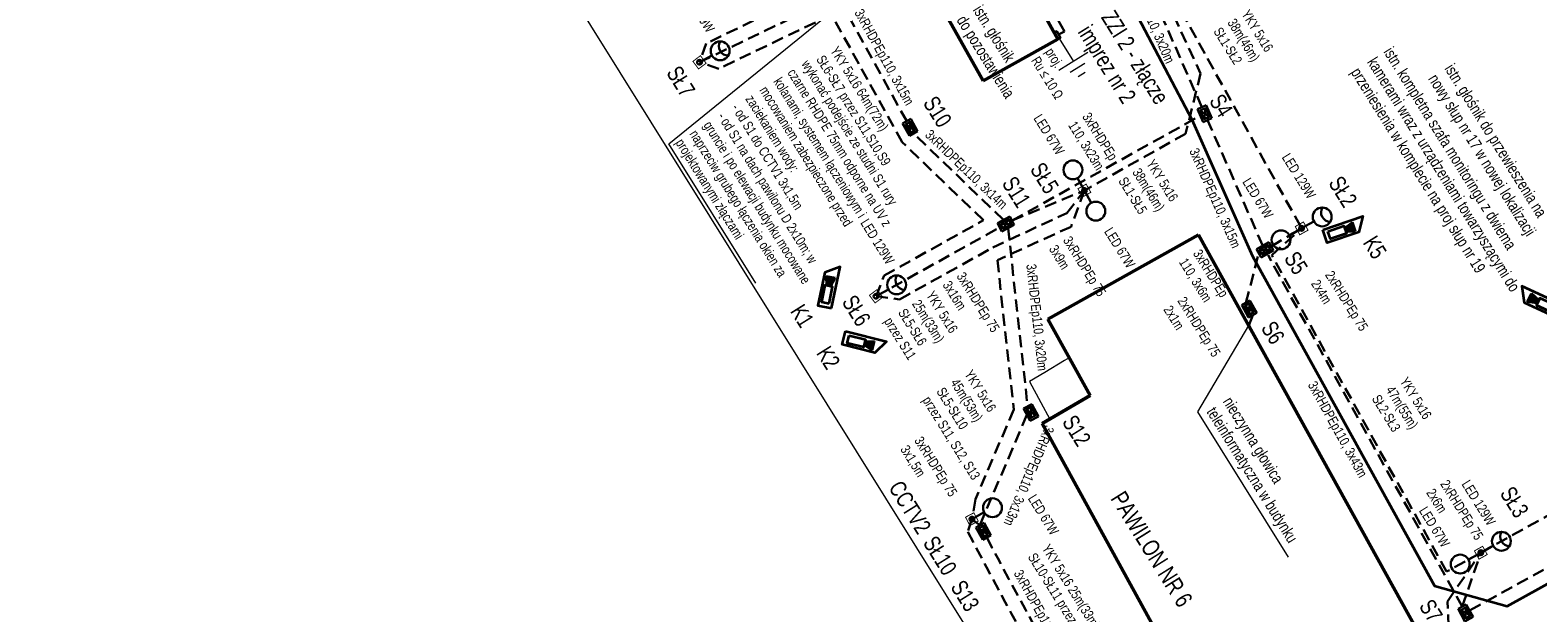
# Model space of a CAD drawing. Header units: metres. Extents: x 0 to 8443948, y 0 to 5887002.
# Tile 202 of 256: x 8442876 to 8443036, y 5886204 to 5886265. Entities that reach past the tile are written whole.
import ezdxf

# ---------------------------------------------------------------- set-up
doc = ezdxf.new("R2010")
doc.units = ezdxf.units.M
doc.header["$MEASUREMENT"] = 0
doc.linetypes.add('1', pattern=[0])
doc.linetypes.add('DASHED', pattern=[19.05, 12.7, -6.35])
for name, color, linetype in [('!STR opis', 7, 'CONTINUOUS'), ('312-budynek ewidencyjny', 253, 'CONTINUOUS'), ('inna budowla', 253, 'CONTINUOUS')]:
    doc.layers.add(name, color=color, linetype=linetype)
doc.layers.add('- ABM', color=200, linetype='CONTINUOUS', lineweight=30)
doc.styles.get("Standard").update_dxf_attribs({"font": 'Working1250', "width": 0.75})
doc.linetypes.add('ZYGZAK', pattern='A,0.0001,-0.2,[131,ltypeshp.shx,S=0.2,R=0,X=-0.2,Y=0],-0.4,[131,ltypeshp.shx,S=0.2,R=180,X=0.2,Y=0],-0.2', length=0.8001)

# ---------------------------------------------------------------- blocks, each defined once
blk = doc.blocks.new('swthy')
at = {"layer": '- ABM', "color": 200, "linetype": 'Continuous', "lineweight": 30}
blk.add_lwpolyline([(8443339.77, 5885829.76), (8443339.77, 5885831.26)], dxfattribs=at)
for centre, radius in [((8443339.77, 5885832.26), 1), ((8443339.77, 5885829.76), 0.25)]:
    blk.add_circle(centre, radius, dxfattribs=at)
blk.add_arc((8443339.77, 5885833.26), 1, 210, 330, dxfattribs=at)
blk = doc.blocks.new('seth')
at = {"layer": '- ABM', "color": 30, "linetype": 'Continuous', "lineweight": 30}
for p, q in [((8442858.42, 5885914.85), (8442858.42, 5885916.35)), ((8442858.42, 5885916.35), (8442859.42, 5885916.35)), ((8442859.42, 5885914.85), (8442859.42, 5885916.35)), ((8442858.42, 5885914.85), (8442859.42, 5885914.85))]:
    blk.add_line(p, q, dxfattribs=at)
blk.add_lwpolyline([(8442858.62, 5885915.1), (8442858.62, 5885916.1), (8442859.22, 5885916.1), (8442859.22, 5885915.1), (8442858.62, 5885915.1), (8442859.22, 5885916.1), (8442858.62, 5885916.1), (8442859.22, 5885915.1)], dxfattribs=at)
blk = doc.blocks.new('60W')
at = {"layer": '- ABM', "color": 200, "linetype": 'Continuous', "lineweight": 30}
blk.add_lwpolyline([(8442637.43, 5886003.89), (8442638.74, 5886004.62)], dxfattribs=at)
for centre, radius in [((8442639.61, 5886005.1), 1), ((8442637.43, 5886003.89), 0.25)]:
    blk.add_circle(centre, radius, dxfattribs=at)
blk = doc.blocks.new('8mpx')
at = {"layer": '- ABM', "linetype": 'Continuous', "lineweight": 35}
h = blk.add_hatch(color=1, dxfattribs=at)
h.dxf.hatch_style = 1
h.paths.add_polyline_path([(8442858.72, 5885906.81), (8442857.9, 5885906.55), (8442857.9, 5885906.25), (8442858.72, 5885905.98)])
at = {"layer": '- ABM', "color": 7, "linetype": 'Continuous', "lineweight": 35}
blk.add_line((8442858.72, 5885905.98), (8442858.72, 5885906.81), dxfattribs=at)
for points in [[(8442856.03, 5885907.03), (8442859.76, 5885907.03), (8442858.99, 5885905.81), (8442856.03, 5885905.81)], [(8442856.41, 5885906.74), (8442857.9, 5885906.74), (8442857.9, 5885906.05), (8442856.41, 5885906.05)]]:
    blk.add_lwpolyline(points, close=True, dxfattribs=at)
for points in [[(8442857.9, 5885906.55), (8442858.72, 5885906.81)], [(8442857.9, 5885906.25), (8442858.72, 5885905.98)]]:
    blk.add_lwpolyline(points, dxfattribs=at)
blk = doc.blocks.new('ggggg')
at = {"layer": '- ABM', "linetype": 'Continuous', "lineweight": 35}
h = blk.add_hatch(color=30, dxfattribs=at)
h.dxf.hatch_style = 1
h.paths.add_polyline_path([(158.81, 791.08), (158.14, 791.87), (157.81, 791.74), (157.88, 790.71)])
at = {"layer": '- ABM', "color": 30, "linetype": 'Continuous', "lineweight": 35}
blk.add_line((158.81, 791.08), (157.88, 790.71), dxfattribs=at)
for points in [[(156.43, 793.6), (158.11, 789.45), (159.12, 790.86), (157.79, 794.15)], [(156.92, 793.31), (157.59, 791.65), (158.36, 791.96), (157.69, 793.62)]]:
    blk.add_lwpolyline(points, close=True, dxfattribs=at)
for points in [[(157.81, 791.74), (157.88, 790.71)], [(158.14, 791.87), (158.81, 791.08)]]:
    blk.add_lwpolyline(points, dxfattribs=at)

msp = doc.modelspace()

# ---------------------------------------------------------------- linework, layer by layer
at = {"layer": '!STR opis', "color": 0, "linetype": '1', "lineweight": 15}
for points in [[(8442953.063, 5886238.635), (8442943.859, 5886253.378), (8442974.229, 5886278.077)], [(8443009.571, 5886209.571), (8442999.955, 5886224.972), (8443005.358, 5886234.128)]]:
    msp.add_lwpolyline(points, dxfattribs=at)
at = {"layer": '- ABM', "color": 1, "linetype": 'ByBlock', "lineweight": 9}
for p, q in [((8442985.262, 5886264.55), (8442986.773, 5886262.131)), ((8442985.262, 5886264.55), (8442986.773, 5886262.131)), ((8442988.307, 5886263.089), (8442985.23, 5886261.168)), ((8442988.307, 5886263.089), (8442985.23, 5886261.168)), ((8442987.975, 5886261.908), (8442986.437, 5886260.948)), ((8442987.975, 5886261.908), (8442986.437, 5886260.948)), ((8442988.028, 5886260.967), (8442987.259, 5886260.487)), ((8442988.028, 5886260.967), (8442987.259, 5886260.487))]:
    msp.add_line(p, q, dxfattribs=at)
at = {"layer": '- ABM', "color": 4, "linetype": 'DASHED', "lineweight": 30, "ltscale": 0.1}
for p, q in [((8442980.25, 5886245.256), (8442987.926, 5886248.444)), ((8443007.75, 5886242.514), (8443010.975, 5886244.431))]:
    msp.add_line(p, q, dxfattribs=at)
at = {"layer": '- ABM', "color": 7, "linetype": 'Continuous', "lineweight": 15}
msp.add_lwpolyline([(8442876.095, 5886361.223), (8442994.851, 5886435.366), (8443151.497, 5886184.463), (8443032.741, 5886110.32), (8442876.095, 5886361.223)], dxfattribs=at)
at = {"layer": '- ABM', "color": 200, "linetype": 'DASHED', "lineweight": 30, "ltscale": 0.1}
for points in [[(8442948.916, 5886303.448), (8442948.426, 5886301.282), (8442948.932, 5886293.887), (8442959.708, 5886269.755), (8442947.805, 5886264.039), (8442947.103, 5886262.038)], [(8442992.601, 5886277.37), (8443000.259, 5886260.846), (8442998.663, 5886254.457), (8442987.926, 5886248.444)], [(8442992.688, 5886277.419), (8443010.975, 5886244.431)], [(8442965.827, 5886237.227), (8442966.687, 5886239.422), (8442977.227, 5886245.289), (8442968.603, 5886253.559), (8442961.106, 5886267.097), (8442949.134, 5886261.349), (8442947.103, 5886262.038)], [(8442965.827, 5886237.227), (8442968.324, 5886236.899), (8442978.21, 5886242.403), (8442986.054, 5886246.042), (8442987.926, 5886248.444)], [(8442987.926, 5886248.444), (8442986.511, 5886244.608), (8442978.699, 5886241.055), (8442980.432, 5886225.23), (8442976.385, 5886215.709), (8442975.994, 5886213.597)], [(8443029.983, 5886210.045), (8443026.351, 5886208.039), (8443007.797, 5886241.603), (8443010.975, 5886244.431)], [(8443029.983, 5886210.045), (8443068.999, 5886231.599)], [(8442975.994, 5886213.597), (8442975.566, 5886212.257)], [(8443027.053, 5886195.847), (8443026.806, 5886196.526), (8443026.45, 5886204.869), (8443029.983, 5886210.045)]]:
    msp.add_lwpolyline(points, dxfattribs=at)
at = {"layer": '- ABM', "color": 1, "linetype": 'DASHED', "lineweight": 30, "ltscale": 0.1}
msp.add_lwpolyline([(8442985.195, 5886264.97), (8442985.808, 5886265.312), (8442976.704, 5886281.611), (8442973.571, 5886279.884)], dxfattribs=at)
at = {"layer": '- ABM', "color": 5, "linetype": 'ZYGZAK', "lineweight": 35}
msp.add_lwpolyline([(8442974.078, 5886277.25), (8442982.849, 5886281.807), (8442989.343, 5886274.957), (8442999.323, 5886255.974), (8443005.749, 5886241.483), (8443025.076, 5886206.519), (8443032.772, 5886204.389), (8443072.989, 5886226.62)], dxfattribs=at)
at = {"layer": '- ABM', "color": 30, "linetype": 'DASHED', "lineweight": 30, "ltscale": 0.1}
for points in [[(8443000.392, 5886257.269), (8442992.359, 5886275.522)], [(8442969.078, 5886255.797), (8442962.082, 5886268.431)], [(8442980.25, 5886245.256), (8443000.236, 5886256.381)], [(8443006.852, 5886242.589), (8443000.996, 5886255.896)], [(8442979.352, 5886245.33), (8442969.805, 5886254.484)], [(8442979.836, 5886244.455), (8442981.904, 5886225.57)], [(8443005.052, 5886236.524), (8443006.437, 5886241.788)], [(8443028.004, 5886204.324), (8443007.408, 5886241.582)], [(8443069.978, 5886226.67), (8443028.804, 5886203.909)], [(8442976.848, 5886212.963), (8442981.825, 5886224.672)]]:
    msp.add_lwpolyline(points, dxfattribs=at)
at = {"layer": '- ABM', "color": 4, "linetype": 'DASHED', "lineweight": 30, "ltscale": 0.1}
for points in [[(8442947.103, 5886262.038), (8442961.281, 5886268.845)], [(8442965.827, 5886237.227), (8442978.94, 5886244.526)], [(8443005.359, 5886234.129), (8443005.781, 5886235.213)], [(8442975.994, 5886213.597), (8442976.848, 5886212.963)], [(8443028.004, 5886204.324), (8443029.983, 5886210.045)]]:
    msp.add_lwpolyline(points, dxfattribs=at)
at = {"layer": '- ABM', "color": 1, "linetype": 'Continuous', "lineweight": 30}
msp.add_lwpolyline([(8442985.127, 5886264.475), (8442984.739, 5886265.175), (8442985.002, 5886265.32), (8442985.389, 5886264.62), (8442985.127, 5886264.475)], dxfattribs=at)
at = {"layer": '- ABM', "color": 0, "linetype": 'Continuous', "lineweight": 35, "const_width": 0.1}
for points in [[(8442946.403, 5886262.136), (8442947.005, 5886261.338), (8442947.803, 5886261.94), (8442947.201, 5886262.738)], [(8442987.247, 5886248.633), (8442987.734, 5886247.76), (8442988.607, 5886248.247), (8442988.12, 5886249.12)], [(8443010.295, 5886244.623), (8443010.782, 5886243.75), (8443011.655, 5886244.238), (8443011.168, 5886245.111)], [(8442965.127, 5886237.325), (8442965.729, 5886236.526), (8442966.528, 5886237.129), (8442965.925, 5886237.927)], [(8442975.319, 5886213.805), (8442975.787, 5886212.921), (8442976.67, 5886213.39), (8442976.202, 5886214.273)], [(8443029.303, 5886210.233), (8443029.791, 5886209.36), (8443030.664, 5886209.848), (8443030.176, 5886210.721)]]:
    msp.add_lwpolyline(points, close=True, dxfattribs=at)
at = {"layer": '- ABM', "color": 200, "linetype": 'DASHED', "lineweight": 30, "ltscale": 0.1}
msp.add_arc((8443381.336, 5886423.72), 457.566, 207.5259, 210.34495, dxfattribs=at)
at = {"layer": '- ABM', "color": 30, "linetype": 'DASHED', "lineweight": 30, "ltscale": 0.1}
msp.add_arc((8443381.336, 5886423.72), 456.066, 207.71006, 210.19211, dxfattribs=at)
at = {"layer": '312-budynek ewidencyjny', "color": 253, "linetype": 'Continuous', "lineweight": 50, "flags": 128}
for points in [[(8442979.167, 5886275.145), (8442985.127, 5886264.475)], [(8442977.187, 5886260.055), (8442969.847, 5886273.175)], [(8442985.127, 5886264.475), (8442977.187, 5886260.055)], [(8442984.037, 5886234.795), (8443000.037, 5886243.755)], [(8443000.037, 5886243.755), (8443025.697, 5886197.335)], [(8442988.537, 5886226.695), (8442984.037, 5886234.795)], [(8442983.467, 5886223.755), (8442988.537, 5886226.695)], [(8442996.807, 5886199.375), (8442983.467, 5886223.755)]]:
    msp.add_lwpolyline(points, dxfattribs=at)
at = {"layer": 'inna budowla', "color": 253, "linetype": 'Continuous', "lineweight": 18, "flags": 128}
msp.add_lwpolyline([(8442984.257, 5886224.215), (8442988.537, 5886226.695), (8442986.307, 5886230.715), (8442985.827, 5886230.425), (8442983.717, 5886229.135), (8442982.117, 5886228.195), (8442983.307, 5886225.985)], close=True, dxfattribs=at)

# ---------------------------------------------------------------- block references
at = {"layer": '- ABM', "color": 200, "linetype": 'Continuous', "lineweight": 30}
for p, rotation in [((-796192.673, 10421818.754), 298.9730130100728), ((-792550.528, 10429082.998), 298.9278464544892), ((-796173.949, 10421793.943), 298.9730130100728), ((-792531.521, 10429048.612), 298.9278464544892)]:
    msp.add_blockref('swthy', p, dxfattribs=dict(at, rotation=rotation))
at = {"layer": '- ABM', "color": 3, "linetype": 'Continuous', "lineweight": 30}
for p, rotation in [((13799994.075, 14674230.82), 203.7520816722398), ((3908101.334, -3352837.916), 28.97441674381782), ((17678383.534, 1343868.496), 118.9278451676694), ((17678411.034, 1343865.754), 118.9278451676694), ((12959171.844, 15134484.896), 209.0903368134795), ((3861687.569, -3329935.253), 28.68614740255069), ((3917565.742, -3357516.394), 29.03304690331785), ((3900651.97, -3349200.273), 28.92784516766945)]:
    msp.add_blockref('seth', p, dxfattribs=dict(at, rotation=rotation))
at = {"layer": '- ABM', "color": 1, "linetype": 'Continuous', "lineweight": 100}
for p, rotation in [((14328991.825, -2556388.975), 90.0000000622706), ((2556984.027, 14328885.863), 270.0000000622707), ((16885640.973, 11772258.975), 180.0000723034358), ((338.44, 209.892), 359.9999987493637), ((16885659.981, 11772224.589), 180.0000723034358)]:
    msp.add_blockref('60W', p, dxfattribs=dict(at, rotation=rotation))
at = {"layer": '- ABM', "color": 1, "linetype": 'Continuous', "lineweight": 35, "yscale": 1.2, "zscale": 1.2}
for p, xscale, rotation in [((1114568.95, -4054929.714), 1.2, 18.72092324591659), ((-568860.038, -2558887.853), -1.2, 258.0228281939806), ((-3101398.016, 1497523.692), 1.2, 345.9326823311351)]:
    msp.add_blockref('8mpx', p, dxfattribs=dict(at, xscale=xscale, rotation=rotation))
at = {"layer": '- ABM', "color": 1, "linetype": 'Continuous', "lineweight": 35, "rotation": 223.1571348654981}
msp.add_blockref('ggggg', (8442609.697, 5886922.328), dxfattribs=at)

# ---------------------------------------------------------------- texts
at = {"layer": '- ABM', "color": 200, "linetype": 'Continuous', "lineweight": 35, "attachment_point": 1}
for s, width, insert, char_height, rotation in [('{\\f@Arial Unicode MS|b0|i0|c238|p34;\\C30;3xRHDPEp110, 3x20m}', 14.92941, (8442992.978, 5886272.634), 1.05, 293.75208), ('{\\f@Arial Unicode MS|b0|i0|c238|p34;\\C30;3xRHDPEp110, 3x15m}', 14.92941, (8442964.419, 5886267.815), 1.05, 298.97442), ('{\\f@Arial Unicode MS|b0|i0|c238|p34;YKY 5x16\\P38m(46m)\\PSŁ1-SŁ2}', 11.72387, (8443005.437, 5886267.727), 1.05, 301.97776), ('{\\f@Arial Unicode MS|b0|i0|c238|p34;YKY 5x16 64m(72m)\\PSŁ6-SŁ7 przez S11,S10,S9}', 14.92941, (8442961.818, 5886263.841), 1.05, 301.97776), ('{\\f@Arial Unicode MS|b0|i0|c238|p34;SŁ7}', 6.66211, (8442945.006, 5886261.856), 1.75, 301.97776), ('{\\f@Arial Unicode MS|b0|i0|c238|p34;\\C30;3xRHDPEp\\P110, 3x23m}', 14.92941, (8442988.543, 5886256.84), 1.05, 301.97776), ('{\\f@Arial Unicode MS|b0|i0|c238|p34;\\C30;3xRHDPEp110, 3x14m}', 14.92941, (8442971.675, 5886255.001), 1.05, 316.20356), ('{\\f@Arial Unicode MS|b0|i0|c238|p34;\\C30;3xRHDPEp110, 3x15m}', 14.92941, (8442999.997, 5886253.059), 1.05, 293.75208), ('{\\f@Arial Unicode MS|b0|i0|c238|p34;SŁ5}', 6.66211, (8442983.584, 5886251.617), 1.75, 301.97776), ('{\\f@Arial Unicode MS|b0|i0|c238|p34;YKY 5x16\\P38m(46m)\\PSŁ1-SŁ5}', 11.72387, (8442995.347, 5886251.864), 1.05, 301.97776), ('{\\f@Arial Unicode MS|b0|i0|c238|p34;SŁ2}', 6.66211, (8443015.24, 5886250.17), 1.75, 301.97776), ('{\\f@Arial Unicode MS|b0|i0|c238|p34;\\C30;3xRHDPEp\\P110, 3x6m}', 14.92941, (8443000.298, 5886242.326), 1.05, 301.97776), ('{\\f@Arial Unicode MS|b0|i0|c238|p34;\\C30;3xRHDPEp110, 3x20m}', 14.92941, (8442982.807, 5886240.7), 1.05, 276.25), ('{\\f@Arial Unicode MS|b0|i0|c238|p34;YKY 5x16\\P25m(33m)\\PSŁ5-SŁ6\\Pprzez S11}', 14.92941, (8442971.98, 5886237.914), 1.05, 301.97776), ('{\\f@Arial Unicode MS|b0|i0|c238|p34;SŁ6}', 6.66211, (8442963.626, 5886237.562), 1.75, 301.97776), ('{\\f@Arial Unicode MS|b0|i0|c238|p34;YKY 5x16\\P45m(53m)\\PSŁ5-SŁ10\\Pprzez S11, S12, S13}', 16.70948, (8442976.05, 5886229.549), 1.05, 301.97776), ('{\\f@Arial Unicode MS|b0|i0|c238|p34;\\C30;3xRHDPEp110, 3x43m}', 14.92941, (8443012.516, 5886228.353), 1.05, 298.93279), ('{\\f@Arial Unicode MS|b0|i0|c238|p34;YKY 5x16\\P47m(55m)\\PSŁ2-SŁ3}', 11.72387, (8443022.234, 5886228.777), 1.05, 301.97776), ('{\\f@Arial Unicode MS|b0|i0|c238|p34;\\C30;3xRHDPEp110, 3x13m}', 14.92941, (8442984.764, 5886223.219), 1.05, 246.97179), ('{\\f@Arial Unicode MS|b0|i0|c238|p34;SŁ3}', 6.66211, (8443033.43, 5886217.263), 1.75, 301.97776), ('{\\f@Arial Unicode MS|b0|i0|c238|p34;SŁ10}', 6.66211, (8442972.231, 5886212.019), 1.75, 301.97776), ('{\\f@Arial Unicode MS|b0|i0|c238|p34;YKY 5x16 25m(33m)\\PSŁ10-SŁ11 przez S13,S14}', 14.92941, (8442984.264, 5886211.067), 1.05, 301.97776), ('{\\f@Arial Unicode MS|b0|i0|c238|p34;\\C30;3xRHDPEp110, 3x20m}', 14.92941, (8442981.316, 5886208.364), 1.05, 299.15708)]:
    msp.add_mtext_dynamic_manual_height_columns(s, width=width, gutter_width=12.5, heights=[0], dxfattribs=dict(at, insert=insert, char_height=char_height, rotation=rotation))
at = {"layer": '- ABM', "color": 200, "linetype": 'Continuous', "lineweight": 35, "char_height": 1.05, "width": 11.72387, "attachment_point": 1, "rotation": 301.97776}
for s, insert in [('{\\f@Arial Unicode MS|b0|i0|c238|p34;LED 129W}', (8442945.956, 5886270.141)), ('{\\f@Arial Unicode MS|b0|i0|c238|p34;LED 67W}', (8442983.379, 5886256.655)), ('{\\f@Arial Unicode MS|b0|i0|c238|p34;LED 129W}', (8443009.721, 5886252.518)), ('{\\f@Arial Unicode MS|b0|i0|c238|p34;LED 67W}', (8443005.539, 5886249.906)), ('{\\f@Arial Unicode MS|b0|i0|c238|p34;LED 129W}', (8442965.015, 5886245.569)), ('{\\f@Arial Unicode MS|b0|i0|c238|p34;LED 67W}', (8442990.874, 5886244.651)), ('{\\f@Arial Unicode MS|b0|i0|c238|p34;LED 129W}', (8443028.791, 5886217.869)), ('{\\f@Arial Unicode MS|b0|i0|c238|p34;LED 67W}', (8442982.783, 5886216.345)), ('{\\f@Arial Unicode MS|b0|i0|c238|p34;LED 67W}', (8443024.272, 5886215.047))]:
    msp.add_mtext(s, dxfattribs=dict(at, insert=insert))
at = {"layer": '- ABM', "color": 1, "linetype": 'Continuous', "lineweight": 35, "attachment_point": 1, "rotation": 301.97776}
for s, width, insert, char_height in [('{\\f@Arial Unicode MS|b0|i0|c238|p34;\\C6;istn. głośnik \\Pdo pozostawienia}', 29.09146, (8442977.097, 5886268.235), 1.225), ('{\\f@Arial Unicode MS|b0|i0|c238|p34;ZZI 2 - złącze \\Pimprez nr 2}', 25.119, (8442991.127, 5886267.734), 1.75), ('{\\f@Arial Unicode MS|b0|i0|c238|p34;\\C30;istn. kompletna szafa monitoringu z dwiema kamerami wraz z urządzeniami towarzyszącymi do przeniesienia w komplecie na proj słup nr 19}', 29.25666, (8443020.652, 5886263.798), 1.225), ('{\\f@Arial Unicode MS|b0|i0|c238|p34;nieczynna głowica \\Pteleinformatyczna w budynku}', 22.35698, (8443003.615, 5886226.722), 1.225)]:
    msp.add_mtext_dynamic_manual_height_columns(s, width=width, gutter_width=12.5, heights=[0], dxfattribs=dict(at, insert=insert, char_height=char_height))
at = {"layer": '- ABM', "color": 1, "linetype": 'Continuous', "lineweight": 35, "insert": (8442984.615, 5886263.706), "char_height": 1.05, "width": 11.72387, "attachment_point": 1, "rotation": 301.97776}
msp.add_mtext('{\\f@Arial Unicode MS|b0|i0|c238|p34;proj. \\PRu \\f@Arial Unicode MS|b0|i0|c0|p34;≤\\f@Arial Unicode MS|b0|i0|c238|p34; 10 \\f@Arial Unicode MS|b0|i0|c0|p34;Ω}', dxfattribs=at)
at = {"layer": '- ABM', "color": 4, "linetype": 'Continuous', "lineweight": 35, "char_height": 1.05, "attachment_point": 1, "rotation": 301.97776}
for s, width, insert in [('{\\f@Arial Unicode MS|b0|i0|c238|p34;wykonać podejście ze studni S1 rury czarne RHDPE 75mm odporne na UV z kolanami, systemem łączeniowym i mocowaniem zabezpieczone przed zaciekaniem wody:\\P- od S1 do CCTV1 3x1,5m \\P- od S1 na dach pawilonu D 2x10m; w gruncie i po elewacji budynku mocowane naprzeciw grubego łączenia okien za projektowanymi złączami}', 20.0745, (8442958.761, 5886262.416)), ('{\\f@Arial Unicode MS|b0|i0|c238|p34;3xRHDPEp 75\\P3x9m}', 14.92941, (8442986.505, 5886243.72)), ('{\\f@Arial Unicode MS|b0|i0|c238|p34;3xRHDPEp 75\\P3x16m}', 14.92941, (8442975.217, 5886239.918)), ('{\\f@Arial Unicode MS|b0|i0|c238|p34;2xRHDPEp 75\\P2x4m}', 14.92941, (8443014.304, 5886240.053)), ('{\\f@Arial Unicode MS|b0|i0|c238|p34;2xRHDPEp 75\\P2x1m}', 14.92941, (8442998.65, 5886237.309)), ('{\\f@Arial Unicode MS|b0|i0|c238|p34;3xRHDPEp 75\\P3x1,5m}', 14.92941, (8442970.731, 5886222.495)), ('{\\f@Arial Unicode MS|b0|i0|c238|p34;2xRHDPEp 75\\P2x6m}', 14.92941, (8443026.529, 5886217.89))]:
    msp.add_mtext_dynamic_manual_height_columns(s, width=width, gutter_width=12.5, heights=[0], dxfattribs=dict(at, insert=insert))
at = {"layer": '- ABM', "color": 6, "linetype": 'Continuous', "lineweight": 35, "insert": (8443027.13, 5886262.025), "char_height": 1.225, "attachment_point": 1, "rotation": 301.97776}
msp.add_mtext_dynamic_manual_height_columns('{\\f@Arial Unicode MS|b0|i0|c238|p34;istn. głośnik do przewieszenia na nowy słup nr 17 w nowej lokalizacji}', width=20.06464, gutter_width=12.5, heights=[0], dxfattribs=at)
at = {"layer": '- ABM', "color": 30, "linetype": 'Continuous', "lineweight": 35, "char_height": 1.75, "attachment_point": 1, "rotation": 301.97776}
for s, insert in [('{\\f@Arial Unicode MS|b0|i0|c238|p34;S4}', (8443002.584, 5886258.871)), ('{\\f@Arial Unicode MS|b0|i0|c238|p34;S10}', (8442972.234, 5886258.651)), ('{\\f@Arial Unicode MS|b0|i0|c238|p34;S11}', (8442980.601, 5886250.139)), ('{\\f@Arial Unicode MS|b0|i0|c238|p34;K5}', (8443018.898, 5886243.835)), ('{\\f@Arial Unicode MS|b0|i0|c238|p34;S5}', (8443010.534, 5886242.183)), ('{\\f@Arial Unicode MS|b0|i0|c238|p34;K1}', (8442958.15, 5886236.569)), ('{\\f@Arial Unicode MS|b0|i0|c238|p34;S6}', (8443008.085, 5886234.791)), ('{\\f@Arial Unicode MS|b0|i0|c238|p34;K2}', (8442960.921, 5886232.131)), ('{\\f@Arial Unicode MS|b0|i0|c238|p34;S12}', (8442986.986, 5886224.836)), ('{\\f@Arial Unicode MS|b0|i0|c238|p34;CCTV2}', (8442968.577, 5886217.87)), ('{\\f@Arial Unicode MS|b0|i0|c238|p34;S13}', (8442975.157, 5886207.331)), ('{\\f@Arial Unicode MS|b0|i0|c238|p34;S7}', (8443024.85, 5886205.303))]:
    msp.add_mtext_dynamic_manual_height_columns(s, width=6.66211, gutter_width=12.5, heights=[0], dxfattribs=dict(at, insert=insert))
at = {"layer": '- ABM', "color": 7, "linetype": 'Continuous', "lineweight": 35, "insert": (8442992.204, 5886216.763), "char_height": 1.8375, "attachment_point": 1, "rotation": 301.97776}
msp.add_mtext_dynamic_manual_height_columns('{\\f@Arial Unicode MS|b0|i0|c238|p34;PAWILON NR 6}', width=22.35698, gutter_width=12.5, heights=[0], dxfattribs=at)

doc.saveas('drawing.dxf')
